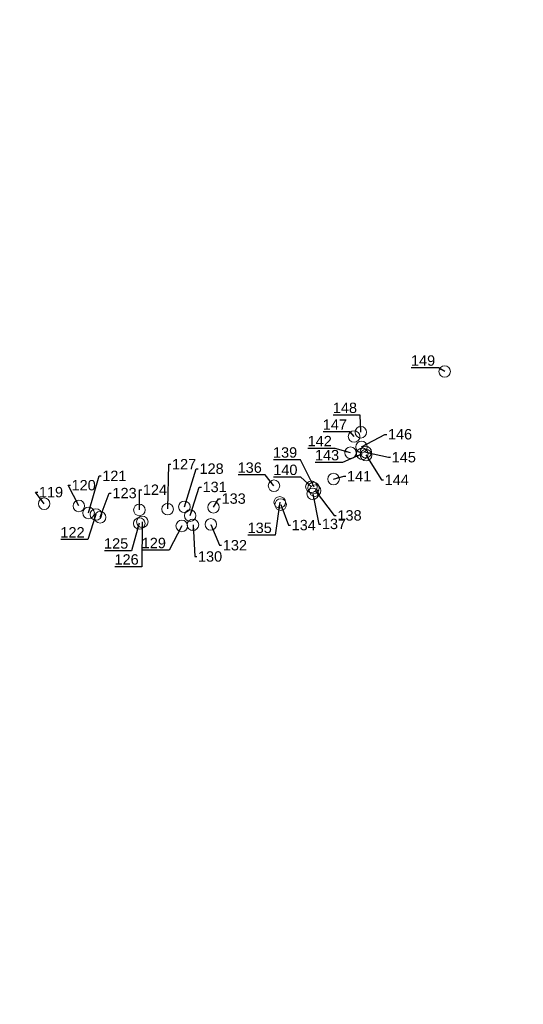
# Model space of a CAD drawing. Extents: x 5550606 to 5555059, y 5709169 to 5713510.
# Tile 15 of 33: x 5552255 to 5552343, y 5711271 to 5711442. Entities that reach past the tile are written whole.
import ezdxf
from ezdxf import colors
from ezdxf.entities.mleader import LeaderData, LeaderLine
from ezdxf.math import Vec2, Vec3

# ---------------------------------------------------------------- set-up
doc = ezdxf.new("R2010")
doc.units = 0
doc.layers.add('z_drzewa', color=96, linetype='Continuous', lineweight=20)
doc.layers.add('z_drzewa-etykiety', color=96, linetype='Continuous', lineweight=9)
doc.layers.add('z_krzewy', color=102, linetype='Continuous')
doc.styles.add('Z_Opisy', font='arial.ttf', dxfattribs={"height": 1.2})

msp = doc.modelspace()

# ---------------------------------------------------------------- hatches: boundary and pattern name
at = {"layer": 'z_krzewy'}
h = msp.add_hatch(dxfattribs=at)
h.set_pattern_fill('GOST_GLASS', color=256, scale=0.2, style=0)
h.set_pattern_definition([(45, (0, 0), (1.697056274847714, -1.776356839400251e-16), [1, -1.4]), (45, (0.424264, 0), (1.697056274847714, -1.776356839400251e-16), [0.4, -2]), (45, (0, 0.424264), (1.697056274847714, -1.776356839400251e-16), [0.4, -2])])
edge = h.paths.add_edge_path(flags=0)
edge.add_arc((5550761.544695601, 5713012.893268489), 1, 0, 360)
h.paths.add_polyline_path([(5550767.625703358, 5713087.778792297), (5550770.119163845, 5713087.390519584), (5550770.069, 5713087.077), (5550767.813, 5713071.022), (5550767.275, 5713066.113), (5550765.8, 5713055.978), (5550762.013, 5713039.187), (5550757.656, 5713008.722), (5550754.168, 5712985.46), (5550748.885, 5712955.641), (5550745.152, 5712930.488), (5550741.238, 5712902.93), (5550740.752552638, 5712899.673705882), (5550737.967169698, 5712900.042103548), (5550738.572440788, 5712903.935710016), (5550742.832153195, 5712930.839178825), (5550746.778309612, 5712955.92660739), (5550751.530731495, 5712985.758029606), (5550755.232080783, 5713009.356391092), (5550763.66, 5713063.15), (5550764.1, 5713066.01), (5550764.94394266, 5713071.220765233)], flags=16)
edge = h.paths.add_edge_path()
edge.add_line((5550792.874657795, 5713210.34186055), (5550791.952072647, 5713205.419047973))
edge.add_line((5550791.952072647, 5713205.419047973), (5550794.32162112, 5713205.050510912))
edge.add_line((5550794.32162112, 5713205.050510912), (5550795.09011673, 5713209.99163569))
edge.add_line((5550795.09011673, 5713209.99163569), (5550792.879452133, 5713210.332292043))
edge.add_line((5550731.261451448, 5712827.37554008), (5550730.359033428, 5712822.278661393))
edge.add_line((5550730.359033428, 5712822.278661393), (5550733.332482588, 5712821.880415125))
edge.add_line((5550733.332482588, 5712821.880415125), (5550734.158671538, 5712826.988006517))
edge.add_line((5550734.158671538, 5712826.988006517), (5550731.262120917, 5712827.367926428))
edge.add_line((5553907.11883677, 5710758.213259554), (5553906.770368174, 5710759.405267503))
edge.add_line((5553906.770368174, 5710759.405267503), (5553906.551778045, 5710760.377279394))
edge.add_line((5553906.551778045, 5710760.377279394), (5553906.380903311, 5710761.259220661))
edge.add_line((5553906.380903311, 5710761.259220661), (5553906.217366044, 5710762.767603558))
edge.add_line((5553906.217366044, 5710762.767603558), (5553906.120273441, 5710766.514009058))
edge.add_line((5553906.120273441, 5710766.514009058), (5553906.025996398, 5710771.280620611))
edge.add_line((5553906.025996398, 5710771.280620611), (5553905.918628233, 5710777.501685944))
edge.add_line((5553905.918628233, 5710777.501685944), (5553905.771570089, 5710784.815432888))
edge.add_line((5553905.771570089, 5710784.815432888), (5553905.617322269, 5710794.173650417))
edge.add_line((5553905.617322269, 5710794.173650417), (5553905.321826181, 5710809.70490098))
edge.add_line((5553905.321826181, 5710809.70490098), (5553903.922372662, 5710834.455957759))
edge.add_line((5553903.922372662, 5710834.455957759), (5553903.544263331, 5710838.002415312))
edge.add_line((5553903.544263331, 5710838.002415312), (5553905.592165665, 5710837.609446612))
edge.add_line((5553905.592165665, 5710837.609446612), (5553905.324673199, 5710833.120522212))
edge.add_line((5553905.324673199, 5710833.120522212), (5553905.186995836, 5710820.895293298))
edge.add_line((5553905.186995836, 5710820.895293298), (5553906.200695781, 5710801.939954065))
edge.add_line((5553906.200695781, 5710801.939954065), (5553906.516869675, 5710791.717450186))
edge.add_line((5553906.516869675, 5710791.717450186), (5553906.840948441, 5710779.201893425))
edge.add_line((5553906.840948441, 5710779.201893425), (5553907.02415958, 5710767.556408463))
edge.add_line((5553907.02415958, 5710767.556408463), (5553907.356082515, 5710763.063816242))
edge.add_line((5553907.356082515, 5710763.063816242), (5553907.821685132, 5710758.159972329))
edge.add_line((5553907.821685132, 5710758.159972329), (5553907.113558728, 5710758.213659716))

# ---------------------------------------------------------------- linework, layer by layer
at = {"layer": 'z_drzewa'}
for centre in [(5552329.162, 5711380.4858), (5552313.4513, 5711369.2085), (5552314.6237, 5711369.947), (5552314.7521, 5711367.3943), (5552312.8461, 5711366.3963), (5552314.8812, 5711366.1941), (5552315.497119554, 5711366.484909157), (5552315.533656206, 5711365.975792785), (5552299.571, 5711360.6647), (5552306.0579, 5711360.4912), (5552309.9007, 5711361.8299), (5552306.2884, 5711359.2491), (5552306.4166, 5711360.2739), (5552306.6856, 5711359.8127), (5552259.7269, 5711357.55), (5552265.7354, 5711357.1593), (5552300.5633, 5711357.789), (5552300.7327, 5711357.3886), (5552267.4287, 5711355.945), (5552268.7066, 5711355.6725), (5552276.2367, 5711356.465), (5552276.2367, 5711356.465), (5552281.1341, 5711356.6053), (5552284.035, 5711356.9951), (5552285.0332, 5711355.4828), (5552289.0911, 5711356.9266), (5552269.4393, 5711355.1956), (5552276.215306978, 5711354.124593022), (5552276.7514, 5711354.407), (5552283.5827, 5711353.6898), (5552285.5167, 5711353.8924), (5552288.61568715, 5711353.962238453)]:
    msp.add_circle(centre, 1, dxfattribs=at)

# ---------------------------------------------------------------- leaders
at = {"layer": 'z_drzewa-etykiety'}
ml = msp.add_multileader_mtext('Standard', dxfattribs=at)
ml.set_content('149', color=256, style='Z_Opisy')
ml.set_leader_properties()
ml.build(insert=Vec2(0, 0))
ml.multileader.update_dxf_attribs({"text_right_attachment_type": 6, "dogleg_length": 0.3585, "arrow_head_size": 0})
ctx = ml.context
ctx.base_point, ctx.char_height, ctx.arrow_head_size, ctx.landing_gap_size, ctx.plane_origin = Vec3(5552323.499143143, 5711382.374347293), 1.8, 0, 0.2, Vec3(5552329.162, 5711380.4858)
ctx.right_attachment, ctx.text_align_type = 6, 2
notes = []
notes.append((ctx, [(0, (1, 1, 0), (5552328.068830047, 5711381.129695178), (-1, 0), 0.3585, [(0, [(5552329.162, 5711380.4858)], 0, [])])]))
ctx.mtext.insert, ctx.mtext.alignment, ctx.mtext.flow_direction = Vec3(5552327.510330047, 5711383.289695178), 3, 5
ml = msp.add_multileader_mtext('Standard', dxfattribs=at)
ml.set_content('148', color=256, style='Z_Opisy')
ml.set_leader_properties()
ml.build(insert=Vec2(0, 0))
ml.multileader.update_dxf_attribs({"text_right_attachment_type": 6, "dogleg_length": 0.3585, "arrow_head_size": 0})
ctx = ml.context
ctx.base_point, ctx.char_height, ctx.arrow_head_size, ctx.landing_gap_size, ctx.plane_origin = Vec3(5552309.958395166, 5711374.168440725), 1.8, 0, 0.2, Vec3(5552314.624831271, 5711369.948131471)
ctx.right_attachment, ctx.text_align_type = 6, 2
notes.append((ctx, [(0, (1, 1, 0), (5552314.52808207, 5711372.92378861), (-1, 0), 0.3585, [(0, [(5552314.624831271, 5711369.948131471)], 0, [])])]))
ctx.mtext.insert, ctx.mtext.alignment, ctx.mtext.flow_direction = Vec3(5552313.96958207, 5711375.08378861), 3, 5
ml = msp.add_multileader_mtext('Standard', dxfattribs=at)
ml.set_content('147', color=256, style='Z_Opisy')
ml.set_leader_properties()
ml.build(insert=Vec2(0, 0))
ml.multileader.update_dxf_attribs({"text_right_attachment_type": 6, "dogleg_length": 0.3585, "arrow_head_size": 0})
ctx = ml.context
ctx.base_point, ctx.char_height, ctx.arrow_head_size, ctx.landing_gap_size, ctx.plane_origin = Vec3(5552308.211384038, 5711371.267339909), 1.8, 0, 0.2, Vec3(5552313.4513, 5711369.2085)
ctx.right_attachment, ctx.text_align_type = 6, 2
notes.append((ctx, [(0, (1, 1, 0), (5552312.77738745, 5711370.007339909), (-1, 0), 0.3585, [(0, [(5552313.4513, 5711369.2085)], 0, [])])]))
ctx.mtext.insert, ctx.mtext.alignment, ctx.mtext.flow_direction = Vec3(5552312.218887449, 5711372.167339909), 3, 5
ml = msp.add_multileader_mtext('Standard', dxfattribs=at)
ml.set_content('146', color=256, style='Z_Opisy')
ml.set_leader_properties()
ml.build(insert=Vec2(0, 0))
ml.multileader.update_dxf_attribs({"text_right_attachment_type": 6, "dogleg_length": 0.3585, "arrow_head_size": 0})
ctx = ml.context
ctx.base_point, ctx.char_height, ctx.arrow_head_size, ctx.landing_gap_size, ctx.plane_origin = Vec3(5552319.122630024, 5711369.582586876), 1.8, 0, 0.2, Vec3(5552314.7521, 5711367.3943)
ctx.right_attachment = 6
notes.append((ctx, [(0, (1, 1, 0), (5552318.764130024, 5711369.582586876), (1, 0), 0.3585, [(0, [(5552314.7521, 5711367.3943)], 0, [])])]))
ctx.mtext.insert, ctx.mtext.flow_direction = Vec3(5552319.322630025, 5711370.497934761), 5
ml = msp.add_multileader_mtext('Standard', dxfattribs=at)
ml.set_content('142', color=256, style='Z_Opisy')
ml.set_leader_properties()
ml.build(insert=Vec2(0, 0))
ml.multileader.update_dxf_attribs({"text_right_attachment_type": 6, "dogleg_length": 0.3585, "arrow_head_size": 0})
ctx = ml.context
ctx.base_point, ctx.char_height, ctx.arrow_head_size, ctx.landing_gap_size, ctx.plane_origin = Vec3(5552305.604175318, 5711368.410894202), 1.8, 0, 0.2, Vec3(5552312.8461, 5711366.3963)
ctx.right_attachment, ctx.text_align_type = 6, 2
notes.append((ctx, [(0, (1, 1, 0), (5552310.151761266, 5711367.150894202), (-1, 0), 0.3585, [(0, [(5552312.8461, 5711366.3963)], 0, [])])]))
ctx.mtext.insert, ctx.mtext.alignment, ctx.mtext.flow_direction = Vec3(5552309.593261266, 5711369.310894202), 3, 5
ml = msp.add_multileader_mtext('Standard', dxfattribs=at)
ml.set_content('139', color=256, style='Z_Opisy')
ml.set_leader_properties()
ml.build(insert=Vec2(0, 0))
ml.multileader.update_dxf_attribs({"text_right_attachment_type": 6, "dogleg_length": 0.3585, "arrow_head_size": 0})
ctx = ml.context
ctx.base_point, ctx.char_height, ctx.arrow_head_size, ctx.landing_gap_size, ctx.plane_origin = Vec3(5552299.581607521, 5711366.424789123), 1.8, 0, 0.2, Vec3(5552306.553920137, 5711360.411220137)
ctx.right_attachment, ctx.text_align_type = 6, 2
notes.append((ctx, [(1, (1, 1, 0), (5552304.151294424, 5711365.180750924), (-1, 0), 0.3585, [(0, [(5552306.553920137, 5711360.411220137)], 0, [])])]))
ctx.mtext.insert, ctx.mtext.alignment, ctx.mtext.flow_direction = Vec3(5552303.592794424, 5711367.340750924), 3, 5
ml = msp.add_multileader_mtext('Standard', dxfattribs=at)
ml.set_content('143', color=256, style='Z_Opisy')
ml.set_leader_properties()
ml.build(insert=Vec2(0, 0))
ml.multileader.update_dxf_attribs({"text_right_attachment_type": 6, "dogleg_length": 0.3585, "arrow_head_size": 0})
ctx = ml.context
ctx.base_point, ctx.char_height, ctx.arrow_head_size, ctx.landing_gap_size, ctx.plane_origin = Vec3(5552306.85630159, 5711365.958203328), 1.8, 0, 0.2, Vec3(5552314.8812, 5711366.1941)
ctx.right_attachment, ctx.text_align_type = 6, 2
notes.append((ctx, [(1, (1, 1, 0), (5552311.422305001, 5711364.714165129), (-1, 0), 0.3585, [(0, [(5552314.8812, 5711366.1941)], 0, [])])]))
ctx.mtext.insert, ctx.mtext.alignment, ctx.mtext.flow_direction = Vec3(5552310.863805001, 5711366.874165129), 3, 5
ml = msp.add_multileader_mtext('Standard', dxfattribs=at)
ml.set_content('127', color=256, style='Z_Opisy')
ml.set_leader_properties()
ml.build(insert=Vec2(0, 0))
ml.multileader.update_dxf_attribs({"text_right_attachment_type": 6, "dogleg_length": 0.3585, "arrow_head_size": 0})
ctx = ml.context
ctx.base_point, ctx.char_height, ctx.arrow_head_size, ctx.landing_gap_size, ctx.plane_origin = Vec3(5552281.687446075, 5711364.405112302), 1.8, 0, 0.2, Vec3(5552281.150424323, 5711356.634405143)
ctx.right_attachment = 6
notes.append((ctx, [(0, (1, 1, 0), (5552281.328946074, 5711364.405112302), (1, 0), 0.3585, [(0, [(5552281.150424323, 5711356.634405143)], 0, [])])]))
ctx.mtext.insert, ctx.mtext.flow_direction = Vec3(5552281.887446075, 5711365.305112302), 5
ml = msp.add_multileader_mtext('Standard', dxfattribs=at)
ml.set_content('145', color=256, style='Z_Opisy')
ml.set_leader_properties()
ml.build(insert=Vec2(0, 0))
ml.multileader.update_dxf_attribs({"text_right_attachment_type": 6, "dogleg_length": 0.3585, "arrow_head_size": 0})
ctx = ml.context
ctx.base_point, ctx.char_height, ctx.arrow_head_size, ctx.landing_gap_size, ctx.plane_origin = Vec3(5552319.782690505, 5711365.599784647), 1.8, 0, 0.2, Vec3(5552315.4102, 5711366.5045)
ctx.right_attachment = 6
notes.append((ctx, [(0, (1, 1, 0), (5552319.424190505, 5711365.599784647), (1, 0), 0.3585, [(0, [(5552315.4102, 5711366.5045)], 0, [])])]))
ctx.mtext.insert, ctx.mtext.flow_direction = Vec3(5552319.982690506, 5711366.515132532), 5
ml = msp.add_multileader_mtext('Standard', dxfattribs=at)
ml.set_content('144', color=256, style='Z_Opisy')
ml.set_leader_properties()
ml.build(insert=Vec2(0, 0))
ml.multileader.update_dxf_attribs({"text_right_attachment_type": 6, "dogleg_length": 0.3585, "arrow_head_size": 0})
ctx = ml.context
ctx.base_point, ctx.char_height, ctx.arrow_head_size, ctx.landing_gap_size, ctx.plane_origin = Vec3(5552318.561929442, 5711361.693137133), 1.8, 0, 0.2, Vec3(5552315.4907, 5711366.0447)
ctx.right_attachment = 6
notes.append((ctx, [(0, (1, 1, 0), (5552318.203429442, 5711361.693137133), (1, 0), 0.3585, [(0, [(5552315.4907, 5711366.0447)], 0, [])])]))
ctx.mtext.insert, ctx.mtext.flow_direction = Vec3(5552318.761929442, 5711362.593137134), 5
ml = msp.add_multileader_mtext('Standard', dxfattribs=at)
ml.set_content('121', color=256, style='Z_Opisy')
ml.set_leader_properties()
ml.build(insert=Vec2(0, 0))
ml.multileader.update_dxf_attribs({"text_right_attachment_type": 6, "dogleg_length": 0.3585, "arrow_head_size": 0})
ctx = ml.context
ctx.base_point, ctx.char_height, ctx.arrow_head_size, ctx.landing_gap_size, ctx.plane_origin = Vec3(5552269.601451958, 5711362.376444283), 1.8, 0, 0.2, Vec3(5552267.407215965, 5711355.945)
ctx.right_attachment = 6
notes.append((ctx, [(0, (1, 1, 0), (5552269.242951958, 5711362.376444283), (1, 0), 0.3585, [(0, [(5552267.407215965, 5711355.945)], 0, [])])]))
ctx.mtext.insert, ctx.mtext.flow_direction = Vec3(5552269.801451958, 5711363.276444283), 5
ml = msp.add_multileader_mtext('Standard', dxfattribs=at)
ml.set_content('128', color=256, style='Z_Opisy')
ml.set_leader_properties()
ml.build(insert=Vec2(0, 0))
ml.multileader.update_dxf_attribs({"text_right_attachment_type": 6, "dogleg_length": 0.3585, "arrow_head_size": 0})
ctx = ml.context
ctx.base_point, ctx.char_height, ctx.arrow_head_size, ctx.landing_gap_size, ctx.plane_origin = Vec3(5552286.455363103, 5711363.614257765), 1.8, 0, 0.2, Vec3(5552284.039726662, 5711356.987647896)
ctx.right_attachment = 6
notes.append((ctx, [(0, (1, 1, 0), (5552286.096863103, 5711363.614257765), (1, 0), 0.3585, [(0, [(5552284.039726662, 5711356.987647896)], 0, [])])]))
ctx.mtext.insert, ctx.mtext.flow_direction = Vec3(5552286.655363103, 5711364.52960565), 5
ml = msp.add_multileader_mtext('Standard', dxfattribs=at)
ml.set_content('136', color=256, style='Z_Opisy')
ml.set_leader_properties()
ml.build(insert=Vec2(0, 0))
ml.multileader.update_dxf_attribs({"text_right_attachment_type": 6, "dogleg_length": 0.3585, "arrow_head_size": 0})
ctx = ml.context
ctx.base_point, ctx.char_height, ctx.arrow_head_size, ctx.landing_gap_size, ctx.plane_origin = Vec3(5552293.458817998, 5711363.79235095), 1.8, 0, 0.2, Vec3(5552299.571, 5711360.6647)
ctx.right_attachment, ctx.text_align_type = 6, 2
notes.append((ctx, [(1, (1, 1, 0), (5552298.023593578, 5711362.548312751), (-1, 0), 0.3585, [(0, [(5552299.571, 5711360.6647)], 0, [])])]))
ctx.mtext.insert, ctx.mtext.alignment, ctx.mtext.flow_direction = Vec3(5552297.465093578, 5711364.708312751), 3, 5
ml = msp.add_multileader_mtext('Standard', dxfattribs=at)
ml.set_content('140', color=256, style='Z_Opisy')
ml.set_leader_properties()
ml.build(insert=Vec2(0, 0))
ml.multileader.update_dxf_attribs({"text_right_attachment_type": 6, "dogleg_length": 0.3585, "arrow_head_size": 0})
ctx = ml.context
ctx.base_point, ctx.char_height, ctx.arrow_head_size, ctx.landing_gap_size, ctx.plane_origin = Vec3(5552299.638623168, 5711363.412248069), 1.8, 0, 0.2, Vec3(5552306.0579, 5711360.4912)
ctx.right_attachment, ctx.text_align_type = 6, 2
notes.append((ctx, [(0, (1, 1, 0), (5552304.198487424, 5711362.167595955), (-1, 0), 0.3585, [(0, [(5552306.0579, 5711360.4912)], 0, [])])]))
ctx.mtext.insert, ctx.mtext.alignment, ctx.mtext.flow_direction = Vec3(5552303.639987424, 5711364.327595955), 3, 5
ml = msp.add_multileader_mtext('Standard', dxfattribs=at)
ml.set_content('141', color=256, style='Z_Opisy')
ml.set_leader_properties()
ml.build(insert=Vec2(0, 0))
ml.multileader.update_dxf_attribs({"text_right_attachment_type": 6, "dogleg_length": 0.3585, "arrow_head_size": 0})
ctx = ml.context
ctx.base_point, ctx.char_height, ctx.arrow_head_size, ctx.landing_gap_size, ctx.plane_origin = Vec3(5552312.035480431, 5711362.324085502), 1.8, 0, 0.2, Vec3(5552309.9007, 5711361.8299)
ctx.right_attachment = 6
notes.append((ctx, [(0, (1, 1, 0), (5552311.676980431, 5711362.324085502), (1, 0), 0.3585, [(0, [(5552309.9007, 5711361.8299)], 0, [])])]))
ctx.mtext.insert, ctx.mtext.flow_direction = Vec3(5552312.235480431, 5711363.224085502), 5
ml = msp.add_multileader_mtext('Standard', dxfattribs=at)
ml.set_content('120', color=256, style='Z_Opisy')
ml.set_leader_properties()
ml.build(insert=Vec2(0, 0))
ml.multileader.update_dxf_attribs({"text_right_attachment_type": 6, "dogleg_length": 0.3585, "arrow_head_size": 0})
ctx = ml.context
ctx.base_point, ctx.char_height, ctx.arrow_head_size, ctx.landing_gap_size, ctx.plane_origin = Vec3(5552264.277625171, 5711360.746057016), 1.8, 0, 0.2, Vec3(5552265.7354, 5711357.1593)
ctx.right_attachment = 6
notes.append((ctx, [(0, (1, 1, 0), (5552263.919125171, 5711360.746057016), (1, 0), 0.3585, [(0, [(5552265.7354, 5711357.1593)], 0, [])])]))
ctx.mtext.insert, ctx.mtext.flow_direction = Vec3(5552264.477625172, 5711361.661404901), 5
ml = msp.add_multileader_mtext('Standard', dxfattribs=at)
ml.set_content('119', color=256, style='Z_Opisy')
ml.set_leader_properties()
ml.build(insert=Vec2(0, 0))
ml.multileader.update_dxf_attribs({"text_right_attachment_type": 6, "dogleg_length": 0.3585, "arrow_head_size": 0})
ctx = ml.context
ctx.base_point, ctx.char_height, ctx.arrow_head_size, ctx.landing_gap_size, ctx.plane_origin = Vec3(5552258.609441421, 5711359.544795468), 1.8, 0, 0.2, Vec3(5552259.7269, 5711357.55)
ctx.right_attachment = 6
notes.append((ctx, [(0, (1, 1, 0), (5552258.250941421, 5711359.544795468), (1, 0), 0.3585, [(0, [(5552259.7269, 5711357.55)], 0, [])])]))
ctx.mtext.insert, ctx.mtext.flow_direction = Vec3(5552258.809441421, 5711360.460143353), 5
ml = msp.add_multileader_mtext('Standard', dxfattribs=at)
ml.set_content('123', color=256, style='Z_Opisy')
ml.set_leader_properties()
ml.build(insert=Vec2(0, 0))
ml.multileader.update_dxf_attribs({"text_right_attachment_type": 6, "dogleg_length": 0.3585, "arrow_head_size": 0})
ctx = ml.context
ctx.base_point, ctx.char_height, ctx.arrow_head_size, ctx.landing_gap_size, ctx.plane_origin = Vec3(5552271.365863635, 5711359.381347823), 1.8, 0, 0.2, Vec3(5552269.44211652, 5711355.195110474)
ctx.right_attachment = 6
notes.append((ctx, [(1, (1, 1, 0), (5552271.007363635, 5711359.381347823), (1, 0), 0.3585, [(0, [(5552269.44211652, 5711355.195110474)], 0, [])])]))
ctx.mtext.insert, ctx.mtext.flow_direction = Vec3(5552271.565863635, 5711360.297309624), 5
ml = msp.add_multileader_mtext('Standard', dxfattribs=at)
ml.set_content('124', color=256, style='Z_Opisy')
ml.set_leader_properties()
ml.build(insert=Vec2(0, 0))
ml.multileader.update_dxf_attribs({"text_right_attachment_type": 6, "dogleg_length": 0.3585, "arrow_head_size": 0})
ctx = ml.context
ctx.base_point, ctx.char_height, ctx.arrow_head_size, ctx.landing_gap_size, ctx.plane_origin = Vec3(5552276.640801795, 5711359.975181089), 1.8, 0, 0.2, Vec3(5552276.237394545, 5711356.471361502)
ctx.right_attachment = 6
notes.append((ctx, [(0, (1, 1, 0), (5552276.282301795, 5711359.975181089), (1, 0), 0.3585, [(0, [(5552276.237394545, 5711356.471361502)], 0, [])])]))
ctx.mtext.insert, ctx.mtext.flow_direction = Vec3(5552276.840801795, 5711360.875181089), 5
ml = msp.add_multileader_mtext('Standard', dxfattribs=at)
ml.set_content('131', color=256, style='Z_Opisy')
ml.set_leader_properties()
ml.build(insert=Vec2(0, 0))
ml.multileader.update_dxf_attribs({"text_right_attachment_type": 6, "dogleg_length": 0.3585, "arrow_head_size": 0})
ctx = ml.context
ctx.base_point, ctx.char_height, ctx.arrow_head_size, ctx.landing_gap_size, ctx.plane_origin = Vec3(5552286.984727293, 5711360.438904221), 1.8, 0, 0.2, Vec3(5552285.058780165, 5711355.486593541)
ctx.right_attachment = 6
notes.append((ctx, [(0, (1, 1, 0), (5552286.626227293, 5711360.438904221), (1, 0), 0.3585, [(0, [(5552285.058780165, 5711355.486593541)], 0, [])])]))
ctx.mtext.insert, ctx.mtext.flow_direction = Vec3(5552287.184727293, 5711361.354866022), 5
ml = msp.add_multileader_mtext('Standard', dxfattribs=at)
ml.set_content('138', color=256, style='Z_Opisy')
ml.set_leader_properties()
ml.build(insert=Vec2(0, 0))
ml.multileader.update_dxf_attribs({"text_right_attachment_type": 6, "dogleg_length": 0.3585, "arrow_head_size": 0})
ctx = ml.context
ctx.base_point, ctx.char_height, ctx.arrow_head_size, ctx.landing_gap_size, ctx.plane_origin = Vec3(5552310.366375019, 5711355.507292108), 1.8, 0, 0.2, Vec3(5552306.6856, 5711359.8127)
ctx.right_attachment = 6
notes.append((ctx, [(0, (1, 1, 0), (5552310.007875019, 5711355.507292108), (1, 0), 0.3585, [(0, [(5552306.6856, 5711359.8127)], 0, [])])]))
ctx.mtext.insert, ctx.mtext.flow_direction = Vec3(5552310.566375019, 5711356.423253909), 5
ml = msp.add_multileader_mtext('Standard', dxfattribs=at)
ml.set_content('133', color=256, style='Z_Opisy')
ml.set_leader_properties()
ml.build(insert=Vec2(0, 0))
ml.multileader.update_dxf_attribs({"text_right_attachment_type": 6, "dogleg_length": 0.3585, "arrow_head_size": 0})
ctx = ml.context
ctx.base_point, ctx.char_height, ctx.arrow_head_size, ctx.landing_gap_size, ctx.plane_origin = Vec3(5552290.28794899, 5711358.416447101), 1.8, 0, 0.2, Vec3(5552289.10193441, 5711356.930769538)
ctx.right_attachment = 6
notes.append((ctx, [(0, (1, 1, 0), (5552289.92944899, 5711358.416447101), (1, 0), 0.3585, [(0, [(5552289.10193441, 5711356.930769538)], 0, [])])]))
ctx.mtext.insert, ctx.mtext.flow_direction = Vec3(5552290.48794899, 5711359.332408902), 5
ml = msp.add_multileader_mtext('Standard', dxfattribs=at)
ml.set_content('137', color=256, style='Z_Opisy')
ml.set_leader_properties()
ml.build(insert=Vec2(0, 0))
ml.multileader.update_dxf_attribs({"text_right_attachment_type": 6, "dogleg_length": 0.3585, "arrow_head_size": 0})
ctx = ml.context
ctx.base_point, ctx.char_height, ctx.arrow_head_size, ctx.landing_gap_size, ctx.plane_origin = Vec3(5552307.676817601, 5711354.02310398), 1.8, 0, 0.2, Vec3(5552306.2884, 5711359.2491)
ctx.right_attachment = 6
notes.append((ctx, [(0, (1, 1, 0), (5552307.318317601, 5711354.02310398), (1, 0), 0.3585, [(0, [(5552306.2884, 5711359.2491)], 0, [])])]))
ctx.mtext.insert, ctx.mtext.flow_direction = Vec3(5552307.876817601, 5711354.939065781), 5
ml = msp.add_multileader_mtext('Standard', dxfattribs=at)
ml.set_content('135', color=256, style='Z_Opisy')
ml.set_leader_properties()
ml.build(insert=Vec2(0, 0))
ml.multileader.update_dxf_attribs({"text_right_attachment_type": 6, "dogleg_length": 0.3585, "arrow_head_size": 0})
ctx = ml.context
ctx.base_point, ctx.char_height, ctx.arrow_head_size, ctx.landing_gap_size, ctx.plane_origin = Vec3(5552295.17390912, 5711353.344104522), 1.8, 0, 0.2, Vec3(5552300.5633, 5711357.789)
ctx.right_attachment, ctx.text_align_type = 6, 2
notes.append((ctx, [(0, (1, 1, 0), (5552299.75341867, 5711352.100066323), (-1, 0), 0.3585, [(0, [(5552300.5633, 5711357.789)], 0, [])])]))
ctx.mtext.insert, ctx.mtext.alignment, ctx.mtext.flow_direction = Vec3(5552299.194918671, 5711354.260066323), 3, 5
ml = msp.add_multileader_mtext('Standard', dxfattribs=at)
ml.set_content('134', color=256, style='Z_Opisy')
ml.set_leader_properties()
ml.build(insert=Vec2(0, 0))
ml.multileader.update_dxf_attribs({"text_right_attachment_type": 6, "dogleg_length": 0.3585, "arrow_head_size": 0})
ctx = ml.context
ctx.base_point, ctx.char_height, ctx.arrow_head_size, ctx.landing_gap_size, ctx.plane_origin = Vec3(5552302.432646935, 5711353.827133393), 1.8, 0, 0.2, Vec3(5552300.7327, 5711357.3886)
ctx.right_attachment = 6
notes.append((ctx, [(0, (1, 1, 0), (5552302.074146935, 5711353.827133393), (1, 0), 0.3585, [(0, [(5552300.7327, 5711357.3886)], 0, [])])]))
ctx.mtext.insert, ctx.mtext.flow_direction = Vec3(5552302.632646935, 5711354.743095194), 5
ml = msp.add_multileader_mtext('Standard', dxfattribs=at)
ml.set_content('122', color=256, style='Z_Opisy')
ml.set_leader_properties()
ml.build(insert=Vec2(0, 0))
ml.multileader.update_dxf_attribs({"text_right_attachment_type": 6, "dogleg_length": 0.3585, "arrow_head_size": 0})
ctx = ml.context
ctx.base_point, ctx.char_height, ctx.arrow_head_size, ctx.landing_gap_size, ctx.plane_origin = Vec3(5552262.749166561, 5711352.581383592), 1.8, 0, 0.2, Vec3(5552268.685673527, 5711355.667386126)
ctx.right_attachment, ctx.text_align_type = 6, 2
notes.append((ctx, [(0, (1, 1, 0), (5552267.29675251, 5711351.321383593), (-1, 0), 0.3585, [(0, [(5552268.685673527, 5711355.667386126)], 0, [])])]))
ctx.mtext.insert, ctx.mtext.alignment, ctx.mtext.flow_direction = Vec3(5552266.738252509, 5711353.481383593), 3, 5
ml = msp.add_multileader_mtext('Standard', dxfattribs=at)
ml.set_content('125', color=256, style='Z_Opisy')
ml.set_leader_properties()
ml.build(insert=Vec2(0, 0))
ml.multileader.update_dxf_attribs({"text_right_attachment_type": 6, "dogleg_length": 0.3585, "arrow_head_size": 0})
ctx = ml.context
ctx.base_point, ctx.char_height, ctx.arrow_head_size, ctx.landing_gap_size, ctx.plane_origin = Vec3(5552270.285688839, 5711350.638653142), 1.8, 0, 0.2, Vec3(5552276.192371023, 5711354.180574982)
ctx.right_attachment, ctx.text_align_type = 6, 2
notes.append((ctx, [(1, (1, 1, 0), (5552274.865198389, 5711349.394001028), (-1, 0), 0.3585, [(0, [(5552276.192371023, 5711354.180574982)], 0, [])])]))
ctx.mtext.insert, ctx.mtext.alignment, ctx.mtext.flow_direction = Vec3(5552274.306698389, 5711351.554001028), 3, 5
ml = msp.add_multileader_mtext('Standard', dxfattribs=at)
ml.set_content('126', color=256, style='Z_Opisy')
ml.set_leader_properties()
ml.build(insert=Vec2(0, 0))
ml.multileader.update_dxf_attribs({"text_right_attachment_type": 6, "dogleg_length": 0.3585, "arrow_head_size": 0})
ctx = ml.context
ctx.base_point, ctx.char_height, ctx.arrow_head_size, ctx.landing_gap_size, ctx.plane_origin = Vec3(5552272.110087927, 5711347.863300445), 1.8, 0, 0.2, Vec3(5552276.73750667, 5711354.407807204)
ctx.right_attachment, ctx.text_align_type = 6, 2
notes.append((ctx, [(0, (1, 1, 0), (5552276.674863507, 5711346.61864833), (-1, 0), 0.3585, [(0, [(5552276.73750667, 5711354.407807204)], 0, [])])]))
ctx.mtext.insert, ctx.mtext.alignment, ctx.mtext.flow_direction = Vec3(5552276.116363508, 5711348.77864833), 3, 5
ml = msp.add_multileader_mtext('Standard', dxfattribs=at)
ml.set_content('129', color=256, style='Z_Opisy')
ml.set_leader_properties()
ml.build(insert=Vec2(0, 0))
ml.multileader.update_dxf_attribs({"text_right_attachment_type": 6, "dogleg_length": 0.3585, "arrow_head_size": 0})
ctx = ml.context
ctx.base_point, ctx.char_height, ctx.arrow_head_size, ctx.landing_gap_size, ctx.plane_origin = Vec3(5552276.824116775, 5711350.716146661), 1.8, 0, 0.2, Vec3(5552283.583124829, 5711353.699375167)
ctx.right_attachment, ctx.text_align_type = 6, 2
notes.append((ctx, [(0, (1, 1, 0), (5552281.393803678, 5711349.471494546), (-1, 0), 0.3585, [(0, [(5552283.583124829, 5711353.699375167)], 0, [])])]))
ctx.mtext.insert, ctx.mtext.alignment, ctx.mtext.flow_direction = Vec3(5552280.835303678, 5711351.631494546), 3, 5
ml = msp.add_multileader_mtext('Standard', dxfattribs=at)
ml.set_content('130', color=256, style='Z_Opisy')
ml.set_leader_properties()
ml.build(insert=Vec2(0, 0))
ml.multileader.update_dxf_attribs({"text_right_attachment_type": 6, "dogleg_length": 0.3585, "arrow_head_size": 0})
ctx = ml.context
ctx.base_point, ctx.char_height, ctx.arrow_head_size, ctx.landing_gap_size, ctx.plane_origin = Vec3(5552286.193257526, 5711348.37654318), 1.8, 0, 0.2, Vec3(5552285.532150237, 5711353.893538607)
ctx.right_attachment = 6
notes.append((ctx, [(1, (1, 1, 0), (5552285.834757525, 5711348.37654318), (1, 0), 0.3585, [(0, [(5552285.532150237, 5711353.893538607)], 0, [])])]))
ctx.mtext.insert, ctx.mtext.flow_direction = Vec3(5552286.393257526, 5711349.292504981), 5
ml = msp.add_multileader_mtext('Standard', dxfattribs=at)
ml.set_content('132', color=256, style='Z_Opisy')
ml.set_leader_properties()
ml.build(insert=Vec2(0, 0))
ml.multileader.update_dxf_attribs({"text_right_attachment_type": 6, "dogleg_length": 0.3585, "arrow_head_size": 0})
ctx = ml.context
ctx.base_point, ctx.char_height, ctx.arrow_head_size, ctx.landing_gap_size, ctx.plane_origin = Vec3(5552290.500175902, 5711350.328204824), 1.8, 0, 0.2, Vec3(5552288.61568715, 5711353.962238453)
ctx.right_attachment = 6
notes.append((ctx, [(1, (1, 1, 0), (5552290.141675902, 5711350.328204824), (1, 0), 0.3585, [(0, [(5552288.61568715, 5711353.962238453)], 0, [])])]))
ctx.mtext.insert, ctx.mtext.flow_direction = Vec3(5552290.700175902, 5711351.244166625), 5
for ctx, leaders in notes:
    for number, flags, end, landing, length, lines in leaders:
        leader = LeaderData()
        leader.index, (leader.has_last_leader_line, leader.has_dogleg_vector, leader.attachment_direction) = number, flags
        leader.last_leader_point, leader.dogleg_vector, leader.dogleg_length = Vec3(end), Vec3(landing), length
        for number, points, colour, breaks in lines:
            line = LeaderLine()
            line.index, line.vertices, line.color, line.breaks = number, Vec3.list(points), colors.encode_raw_color(colour), breaks
            leader.lines.append(line)
        ctx.leaders.append(leader)

doc.saveas('drawing.dxf')
